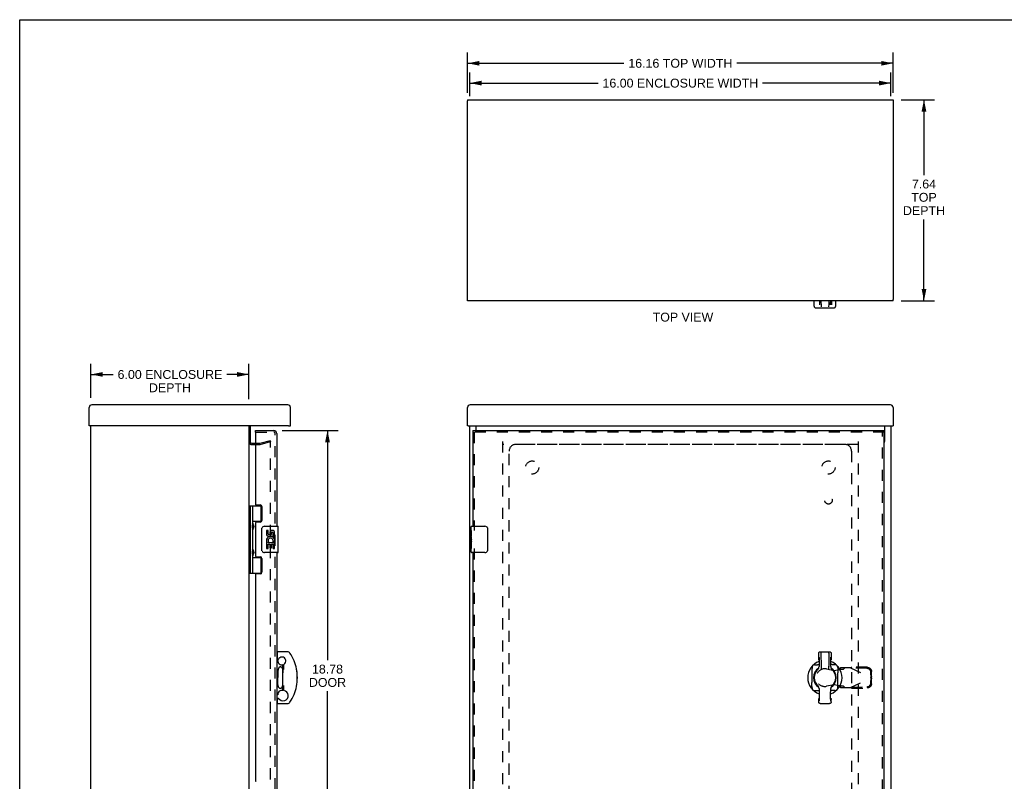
# Model space of a CAD drawing. Header units: inches. Extents: x 0 to 76.4, y 0 to 49.4.
# Tile 2 of 3: x 0 to 37.4, y 20.5 to 49.4. Entities that reach past the tile are written whole.
import ezdxf

# ---------------------------------------------------------------- set-up
doc = ezdxf.new("R2010")
doc.units = ezdxf.units.IN
doc.header["$LTSCALE"] = 4.202247
doc.header["$MEASUREMENT"] = 0
doc.linetypes.add('HIDDEN', pattern=[0.2, 0.1, -0.1])
doc.layers.get('0').update_dxf_attribs({"linetype": 'CONTINUOUS'})
for name, color, linetype in [('DEFAULT_2', 8, 'HIDDEN'), ('DIMENSIONS', 7, 'CONTINUOUS'), ('DOOR_ASSEMBLY', 7, 'CONTINUOUS'), ('SUBPANEL', 7, 'CONTINUOUS')]:
    doc.layers.add(name, color=color, linetype=linetype)
doc.styles.get("Standard").update_dxf_attribs({"font": 'arial.ttf'})
doc.dimstyles.new('DIMSTYLE_1', dxfattribs={"dimtxt": 0.337079, "dimasz": 0.449438, "dimexe": 0.09, "dimexo": 0.07, "dimgap": 0.0375, "dimtad": 0, "dimtih": 1, "dimtoh": 1, "dimzin": 4, "dimdsep": 46, "dimtxsty": 'Standard', "dimblk": '_FILLED', "dimblk1": '_FILLED', "dimblk2": '_FILLED', "dimcen": 0.09, "dimadec": 3, "dimazin": 1, "dimtfac": 1, "dimtdec": 3, "dimtofl": 0, "dimtmove": 0, "dimatfit": 3, "dimldrblk": '_FILLED', "dimfxl": 0, "dimtolj": 1, "dimtzin": 4, "dimarcsym": 0})

# ---------------------------------------------------------------- blocks, each defined once
blk = doc.blocks.new('_FILLED')
at = {"color": 0, "linetype": 'ByBlock'}
blk.add_solid([(0, 0), (-1, 0.2), (-1, -0.2)], dxfattribs=at)
blk = doc.blocks.new('*D1')
at = {"layer": 'DIMENSIONS', "color": 2, "linetype": 'Continuous'}
for p, q in [((33.48, 46.398), (34.745, 46.398)), ((34.341, 46.398), (34.341, 43.533)), ((34.341, 38.756), (34.341, 41.848)), ((33.48, 38.756), (34.745, 38.756))]:
    blk.add_line(p, q, dxfattribs=at)
at = {"layer": 'DIMENSIONS', "color": 2, "linetype": 'Continuous', "xscale": 0.4494382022, "yscale": 0.4494382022, "zscale": 0.4494382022}
for p, rotation in [((34.341, 46.398), 90), ((34.341, 38.756), 270)]:
    blk.add_blockref('_FILLED', p, dxfattribs=dict(at, rotation=rotation))
at = {"layer": 'DIMENSIONS', "color": 2, "linetype": 'Continuous', "insert": (34.341, 43.364), "char_height": 0.3371, "width": 1.59267, "attachment_point": 2, "line_spacing_factor": 0.9}
blk.add_mtext('7.64\\PTOP\\PDEPTH', dxfattribs=at)
blk = doc.blocks.new('*D2')
at = {"layer": 'DIMENSIONS', "color": 2, "linetype": 'Continuous'}
for p, q in [((17.088, 46.527), (17.088, 47.433)), ((33.088, 46.527), (33.088, 47.433)), ((17.088, 47.028), (21.967, 47.028)), ((33.088, 47.028), (28.208, 47.028))]:
    blk.add_line(p, q, dxfattribs=at)
at = {"layer": 'DIMENSIONS', "color": 2, "linetype": 'Continuous', "xscale": 0.4494382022, "yscale": 0.4494382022, "zscale": 0.4494382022, "rotation": 180}
blk.add_blockref('_FILLED', (17.088, 47.028), dxfattribs=at)
at = {"layer": 'DIMENSIONS', "color": 2, "linetype": 'Continuous', "xscale": 0.4494382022, "yscale": 0.4494382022, "zscale": 0.4494382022}
blk.add_blockref('_FILLED', (33.088, 47.028), dxfattribs=at)
at = {"layer": 'DIMENSIONS', "color": 2, "linetype": 'Continuous', "insert": (25.088, 47.197), "char_height": 0.33708, "width": 5.90452, "attachment_point": 2, "line_spacing_factor": 0.9}
blk.add_mtext('16.00 ENCLOSURE WIDTH', dxfattribs=at)
blk = doc.blocks.new('*D3')
at = {"layer": 'DIMENSIONS', "color": 2, "linetype": 'Continuous'}
for p, q in [((17.01, 46.665), (17.01, 48.186)), ((33.166, 46.665), (33.166, 48.186)), ((17.01, 47.781), (22.947, 47.781)), ((33.166, 47.781), (27.228, 47.781))]:
    blk.add_line(p, q, dxfattribs=at)
at = {"layer": 'DIMENSIONS', "color": 2, "linetype": 'Continuous', "xscale": 0.4494382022, "yscale": 0.4494382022, "zscale": 0.4494382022, "rotation": 180}
blk.add_blockref('_FILLED', (17.01, 47.781), dxfattribs=at)
at = {"layer": 'DIMENSIONS', "color": 2, "linetype": 'Continuous', "xscale": 0.4494382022, "yscale": 0.4494382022, "zscale": 0.4494382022}
blk.add_blockref('_FILLED', (33.166, 47.781), dxfattribs=at)
at = {"layer": 'DIMENSIONS', "color": 2, "linetype": 'Continuous', "insert": (25.088, 47.95), "char_height": 0.33708, "width": 3.9447, "attachment_point": 2, "line_spacing_factor": 0.9}
blk.add_mtext('16.16 TOP WIDTH', dxfattribs=at)
blk = doc.blocks.new('*D13')
at = {"layer": 'DIMENSIONS', "color": 2, "linetype": 'Continuous'}
for p, q in [((9.963, 33.831), (12.094, 33.831)), ((11.689, 33.831), (11.689, 25.103)), ((11.689, 15.051), (11.689, 23.923)), ((9.963, 15.051), (12.094, 15.051))]:
    blk.add_line(p, q, dxfattribs=at)
at = {"layer": 'DIMENSIONS', "color": 2, "linetype": 'Continuous', "xscale": 0.4494382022, "yscale": 0.4494382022, "zscale": 0.4494382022}
for p, rotation in [((11.689, 33.831), 90), ((11.689, 15.051), 270)]:
    blk.add_blockref('_FILLED', p, dxfattribs=dict(at, rotation=rotation))
at = {"layer": 'DIMENSIONS', "color": 2, "linetype": 'Continuous', "insert": (11.689, 24.934), "char_height": 0.3371, "width": 1.41097, "attachment_point": 2, "line_spacing_factor": 0.9}
blk.add_mtext('18.78\\PDOOR', dxfattribs=at)
blk = doc.blocks.new('*D15')
at = {"layer": 'DIMENSIONS', "color": 2, "linetype": 'Continuous'}
for p, q in [((2.707, 35.068), (2.707, 36.364)), ((8.707, 35.02), (8.707, 36.364)), ((2.707, 35.96), (3.552, 35.96)), ((8.707, 35.96), (7.862, 35.96))]:
    blk.add_line(p, q, dxfattribs=at)
at = {"layer": 'DIMENSIONS', "color": 2, "linetype": 'Continuous', "xscale": 0.4494382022, "yscale": 0.4494382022, "zscale": 0.4494382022, "rotation": 180}
blk.add_blockref('_FILLED', (2.707, 35.96), dxfattribs=at)
at = {"layer": 'DIMENSIONS', "color": 2, "linetype": 'Continuous', "xscale": 0.4494382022, "yscale": 0.4494382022, "zscale": 0.4494382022}
blk.add_blockref('_FILLED', (8.707, 35.96), dxfattribs=at)
at = {"layer": 'DIMENSIONS', "color": 2, "linetype": 'Continuous', "insert": (5.707, 36.128), "char_height": 0.33708, "width": 3.97227, "attachment_point": 2, "line_spacing_factor": 0.9}
blk.add_mtext('6.00 ENCLOSURE\\PDEPTH', dxfattribs=at)

msp = doc.modelspace()

# ---------------------------------------------------------------- linework, layer by layer
at = {"color": 7, "linetype": 'Continuous'}
for p, q in [((0, 0), (0, 49.438)), ((0, 49.438), (76.404, 49.438)), ((17.01, 46.398), (17.01, 46.35)), ((33.166, 46.398), (33.166, 46.35)), ((17.01, 38.756), (17.01, 38.804)), ((33.166, 38.756), (33.166, 38.804)), ((2.687, 34.003), (2.639, 34.003)), ((2.687, 34.023), (2.687, 34.003)), ((10.233, 34.003), (10.233, 34.023)), ((10.233, 34.003), (10.281, 34.003)), ((17.03, 34.003), (17.01, 34.003)), ((33.146, 34.003), (33.166, 34.003)), ((8.755, 33.41), (8.755, 33.395))]:
    msp.add_line(p, q, dxfattribs=at)
at = {"color": 3, "linetype": 'Continuous'}
for p, q in [((17.01, 46.398), (33.166, 46.398)), ((17.01, 38.804), (17.01, 46.35)), ((33.166, 46.35), (33.166, 38.804)), ((33.166, 38.756), (17.01, 38.756)), ((10.186, 34.801), (2.734, 34.801)), ((33.071, 34.801), (17.104, 34.801)), ((2.639, 34.003), (2.639, 34.707)), ((10.281, 34.003), (10.281, 34.707)), ((17.01, 34.003), (17.01, 34.707)), ((33.166, 34.707), (33.166, 34.003)), ((2.707, 14.801), (2.707, 34.003)), ((10.213, 34.003), (2.707, 34.003)), ((8.707, 34.003), (8.707, 14.801)), ((8.755, 34.003), (8.755, 33.412)), ((17.03, 34.003), (33.146, 34.003)), ((17.088, 14.801), (17.088, 34.003)), ((17.328, 34.003), (17.328, 33.831)), ((32.848, 33.412), (32.848, 34.003)), ((33.088, 34.003), (33.088, 14.801))]:
    msp.add_line(p, q, dxfattribs=at)
for centre, radius, start, end in [((2.734, 34.707), 0.0948, 90, 180), ((10.186, 34.707), 0.0948, 0, 90), ((17.104, 34.707), 0.0948, 90, 180), ((33.071, 34.707), 0.0948, 0, 90), ((2.707, 34.023), 0.02, 180, 270), ((10.213, 34.023), 0.02, 270, 360), ((8.802, 33.396), 0.0468, 180, 270), ((32.785, 33.412), 0.0625, 313.0776, 360)]:
    msp.add_arc(centre, radius, start, end, dxfattribs=at)
at = {"layer": 'DEFAULT_2', "color": 8, "linetype": 'HIDDEN'}
for p, q in [((8.802, 33.349), (9.111, 33.349)), ((8.802, 33.301), (9.111, 33.301)), ((9.118, 33.35), (9.507, 33.455)), ((9.13, 33.304), (9.52, 33.408)), ((9.507, 33.455), (9.52, 33.408)), ((9.52, 15.533), (9.52, 33.418)), ((18.338, 33.418), (18.338, 15.533)), ((31.838, 33.301), (18.338, 33.301)), ((31.838, 33.418), (31.838, 15.533))]:
    msp.add_line(p, q, dxfattribs=at)
for centre, radius, start, end in [((8.802, 33.396), 0.0948, 180, 270), ((9.111, 33.374), 0.025, 270, 285), ((9.111, 33.374), 0.073, 270, 285)]:
    msp.add_arc(centre, radius, start, end, dxfattribs=at)
at = {"layer": 'DOOR_ASSEMBLY', "color": 7, "linetype": 'Continuous'}
for p, q in [((30.168, 38.553), (30.168, 38.756)), ((30.367, 38.756), (30.368, 38.727)), ((30.368, 38.727), (30.37, 38.697)), ((30.37, 38.697), (30.37, 38.692)), ((30.37, 38.692), (30.372, 38.665)), ((30.372, 38.665), (30.373, 38.636)), ((30.373, 38.636), (30.373, 38.631)), ((30.373, 38.631), (30.375, 38.609)), ((30.721, 38.544), (30.72, 38.526)), ((30.732, 38.756), (30.727, 38.653)), ((30.788, 38.756), (30.781, 38.609)), ((30.782, 38.641), (30.781, 38.609)), ((30.783, 38.649), (30.782, 38.641)), ((30.784, 38.67), (30.783, 38.649)), ((30.786, 38.711), (30.784, 38.677)), ((30.784, 38.677), (30.784, 38.67)), ((30.787, 38.737), (30.786, 38.711)), ((30.788, 38.756), (30.787, 38.737)), ((30.838, 38.601), (30.844, 38.756)), ((30.987, 38.553), (30.987, 38.756)), ((30.228, 38.493), (30.928, 38.493)), ((8.95, 33.771), (8.95, 33.831)), ((8.97, 33.771), (8.95, 33.771)), ((17.203, 33.831), (17.203, 33.771)), ((32.828, 33.831), (32.828, 33.771)), ((8.707, 30.971), (9.191, 30.971)), ((8.746, 30.971), (8.746, 28.412)), ((8.845, 30.971), (8.845, 30.284)), ((9.165, 30.38), (9.165, 30.971)), ((8.845, 30.38), (9.192, 30.38)), ((9.134, 30.371), (9.134, 30.349)), ((9.134, 30.371), (9.185, 30.371)), ((8.845, 30.083), (8.845, 29.3)), ((8.862, 30.255), (8.862, 30.253)), ((8.862, 30.113), (8.862, 30.253)), ((8.862, 30.113), (8.862, 30.112)), ((9.195, 29.291), (9.195, 30.091)), ((9.295, 30.191), (9.805, 30.191)), ((9.37, 30.037), (9.37, 29.901)), ((9.433, 30.037), (9.37, 30.037)), ((9.433, 29.901), (9.433, 30.037)), ((9.498, 29.963), (9.498, 29.894)), ((9.559, 29.901), (9.559, 29.943)), ((9.622, 29.807), (9.622, 29.943)), ((9.682, 29.807), (9.682, 29.963)), ((9.82, 29.206), (9.82, 30.176)), ((17.143, 30.032), (17.143, 30.176)), ((17.143, 29.954), (17.143, 30.029)), ((17.152, 29.974), (17.143, 29.974)), ((17.143, 29.943), (17.143, 29.954)), ((17.143, 29.807), (17.143, 29.943)), ((17.153, 29.807), (17.153, 29.963)), ((17.158, 30.191), (17.668, 30.191)), ((17.768, 30.091), (17.768, 29.291)), ((9.37, 29.576), (9.37, 29.346)), ((9.389, 29.576), (9.37, 29.576)), ((9.423, 29.576), (9.45, 29.595)), ((9.423, 29.576), (9.682, 29.576)), ((9.614, 29.612), (9.672, 29.587)), ((9.622, 29.807), (9.682, 29.807)), ((9.682, 29.623), (9.682, 29.676)), ((9.682, 29.346), (9.682, 29.576)), ((17.143, 29.777), (17.143, 29.807)), ((17.143, 29.807), (17.153, 29.807)), ((17.146, 29.744), (17.143, 29.744)), ((17.143, 29.612), (17.152, 29.612)), ((17.143, 29.576), (17.153, 29.576)), ((17.153, 29.623), (17.153, 29.676)), ((17.153, 29.346), (17.153, 29.576)), ((8.862, 29.271), (8.862, 29.269)), ((8.862, 29.129), (8.862, 29.269)), ((9.805, 29.191), (9.295, 29.191)), ((9.37, 29.346), (9.433, 29.346)), ((9.433, 29.346), (9.433, 29.513)), ((9.433, 29.513), (9.498, 29.513)), ((9.498, 29.513), (9.498, 29.377)), ((9.498, 29.377), (9.559, 29.377)), ((9.559, 29.377), (9.559, 29.513)), ((9.559, 29.513), (9.622, 29.513)), ((9.622, 29.346), (9.622, 29.513)), ((9.622, 29.346), (9.682, 29.346)), ((17.143, 29.346), (17.143, 29.513)), ((17.143, 29.513), (17.153, 29.513)), ((17.143, 29.206), (17.143, 29.346)), ((17.143, 29.346), (17.153, 29.346)), ((17.668, 29.191), (17.158, 29.191)), ((8.845, 29.099), (8.845, 28.412)), ((8.845, 29.002), (9.192, 29.002)), ((8.862, 29.129), (8.862, 29.128)), ((9.134, 29.034), (9.134, 29.011)), ((9.185, 29.011), (9.134, 29.011)), ((9.165, 28.412), (9.165, 29.002)), ((8.707, 28.412), (9.191, 28.412)), ((9.803, 25.093), (9.76, 25.093)), ((10.166, 25.426), (9.795, 25.426)), ((9.795, 25.121), (9.795, 25.426)), ((9.795, 25.121), (9.821, 25.121)), ((10.265, 25.373), (10.265, 25.373)), ((30.341, 25.367), (30.341, 25.121)), ((30.341, 25.121), (30.357, 25.121)), ((30.4, 25.426), (30.755, 25.426)), ((30.798, 25.121), (30.814, 25.121)), ((30.814, 25.367), (30.814, 25.121)), ((9.996, 23.947), (9.996, 24.935)), ((10.032, 24.851), (9.996, 24.851)), ((10.032, 24.744), (10.032, 24.946)), ((30.302, 24.744), (30.314, 24.756)), ((30.354, 24.946), (30.354, 24.861)), ((30.801, 24.861), (30.801, 24.946)), ((30.831, 24.769), (30.842, 24.756)), ((30.842, 24.756), (30.853, 24.744)), ((30.084, 24.621), (30.084, 24.262)), ((31.072, 24.262), (31.072, 24.621)), ((10.032, 24.032), (9.996, 24.032)), ((10.032, 23.953), (10.032, 24.139)), ((30.314, 24.127), (30.302, 24.139)), ((30.324, 24.114), (30.314, 24.127)), ((30.347, 23.948), (30.355, 23.948)), ((30.354, 24.022), (30.354, 23.953)), ((30.354, 23.953), (30.355, 23.949)), ((30.808, 23.948), (30.801, 23.948)), ((30.802, 23.953), (30.802, 24.022)), ((30.853, 24.139), (30.842, 24.127)), ((9.803, 23.79), (9.76, 23.79)), ((9.834, 23.654), (9.795, 23.654)), ((9.795, 23.516), (9.795, 23.654)), ((30.342, 23.654), (30.361, 23.654)), ((30.342, 23.516), (30.342, 23.654)), ((30.795, 23.654), (30.814, 23.654)), ((30.814, 23.516), (30.814, 23.654)), ((9.795, 23.457), (9.795, 23.516)), ((9.795, 23.457), (10.166, 23.457)), ((30.401, 23.457), (30.755, 23.457))]:
    msp.add_line(p, q, dxfattribs=at)
at = {"layer": 'DOOR_ASSEMBLY', "color": 3, "linetype": 'Continuous'}
for p, q in [((8.95, 33.831), (9.648, 33.831)), ((8.95, 33.751), (8.95, 31.033)), ((9.76, 33.719), (9.76, 30.191)), ((17.203, 33.831), (32.828, 33.831)), ((17.203, 33.771), (17.203, 30.191)), ((32.828, 15.111), (32.828, 33.771)), ((8.981, 31.002), (9.137, 31.002)), ((9.2, 30.939), (9.2, 30.412)), ((8.95, 30.318), (8.95, 29.065)), ((9.137, 30.349), (8.981, 30.349)), ((9.76, 29.191), (9.76, 19.691)), ((17.203, 29.191), (17.203, 19.691)), ((8.981, 29.034), (9.137, 29.034)), ((9.2, 28.971), (9.2, 28.444)), ((8.95, 28.35), (8.95, 20.533)), ((9.137, 28.381), (8.981, 28.381))]:
    msp.add_line(p, q, dxfattribs=at)
at = {"layer": 'DOOR_ASSEMBLY', "color": 8, "linetype": 'HIDDEN'}
for p, q in [((8.97, 33.771), (9.648, 33.771)), ((9.7, 15.163), (9.7, 33.719)), ((32.828, 33.771), (17.203, 33.771)), ((17.263, 33.771), (17.263, 30.036)), ((32.768, 15.111), (32.768, 33.771)), ((17.263, 29.346), (17.263, 19.536)), ((30.638, 24.771), (30.932, 24.717)), ((30.932, 24.717), (31.129, 24.755)), ((31.174, 24.815), (31.133, 24.769)), ((31.133, 24.769), (31.288, 24.769)), ((31.548, 24.815), (31.174, 24.815)), ((31.288, 24.769), (31.329, 24.815)), ((31.548, 24.815), (32.336, 24.441)), ((31.576, 24.802), (31.596, 24.844)), ((32.167, 24.792), (31.576, 24.802)), ((32.187, 24.834), (31.596, 24.844)), ((32.349, 24.486), (32.346, 24.679)), ((31.548, 24.067), (32.336, 24.441)), ((32.329, 24.444), (32.326, 24.637)), ((32.326, 24.245), (32.329, 24.438)), ((32.349, 24.486), (32.329, 24.444)), ((32.329, 24.438), (32.349, 24.397)), ((32.34, 24.457), (32.336, 24.441)), ((32.346, 24.204), (32.349, 24.397)), ((32.349, 24.486), (32.347, 24.479)), ((30.932, 24.166), (30.638, 24.112)), ((31.129, 24.128), (30.932, 24.166)), ((31.288, 24.113), (31.133, 24.113)), ((31.133, 24.113), (31.174, 24.067)), ((31.174, 24.067), (31.548, 24.067)), ((31.329, 24.067), (31.288, 24.113)), ((31.576, 24.081), (32.167, 24.091)), ((31.596, 24.039), (31.576, 24.081)), ((31.596, 24.039), (32.187, 24.049))]:
    msp.add_line(p, q, dxfattribs=at)
at = {"layer": 'DOOR_ASSEMBLY', "color": 7, "linetype": 'Continuous'}
for points in [[(30.168, 38.552), (30.168, 38.549), (30.169, 38.542), (30.171, 38.535), (30.173, 38.528), (30.177, 38.522), (30.181, 38.516), (30.185, 38.511), (30.191, 38.506), (30.197, 38.502), (30.203, 38.499), (30.21, 38.496), (30.217, 38.494), (30.224, 38.493), (30.227, 38.493)], [(30.423, 38.756), (30.425, 38.729), (30.427, 38.689), (30.43, 38.62)], [(30.43, 38.62), (30.432, 38.591), (30.435, 38.526)], [(30.727, 38.653), (30.725, 38.62), (30.721, 38.544)], [(30.928, 38.493), (30.932, 38.493), (30.939, 38.494), (30.946, 38.496), (30.952, 38.499), (30.959, 38.502), (30.965, 38.506), (30.97, 38.511), (30.975, 38.516), (30.979, 38.522), (30.982, 38.528), (30.985, 38.535), (30.986, 38.542), (30.987, 38.549), (30.987, 38.552)], [(8.845, 30.327), (8.846, 30.319), (8.848, 30.309), (8.851, 30.299), (8.855, 30.288), (8.859, 30.276), (8.864, 30.264), (8.869, 30.253), (8.874, 30.241), (8.878, 30.23), (8.882, 30.218), (8.885, 30.207), (8.887, 30.195), (8.887, 30.183), (8.887, 30.172), (8.885, 30.16), (8.882, 30.149), (8.878, 30.137), (8.874, 30.126), (8.869, 30.114), (8.864, 30.103), (8.859, 30.091), (8.855, 30.079), (8.851, 30.068), (8.848, 30.058), (8.846, 30.048), (8.845, 30.04)], [(9.195, 30.091), (9.195, 30.098), (9.196, 30.104), (9.197, 30.11), (9.198, 30.116), (9.2, 30.122), (9.202, 30.128)], [(17.143, 30.032), (17.143, 30.029), (17.143, 30.025), (17.144, 30.02), (17.145, 30.014), (17.147, 30.007), (17.148, 29.999), (17.15, 29.991), (17.151, 29.982)], [(17.151, 29.982), (17.152, 29.973), (17.153, 29.963)], [(17.761, 30.128), (17.763, 30.122), (17.765, 30.116), (17.766, 30.11), (17.767, 30.104), (17.767, 30.098), (17.768, 30.091)], [(17.143, 29.777), (17.143, 29.769), (17.144, 29.762), (17.144, 29.753), (17.145, 29.745)], [(17.143, 29.513), (17.143, 29.637), (17.143, 29.64), (17.143, 29.774)], [(17.145, 29.745), (17.147, 29.736), (17.148, 29.727), (17.149, 29.718), (17.15, 29.709), (17.151, 29.7), (17.152, 29.692), (17.152, 29.684), (17.153, 29.676)], [(17.153, 29.623), (17.152, 29.617), (17.152, 29.611), (17.151, 29.605), (17.151, 29.599), (17.15, 29.593), (17.15, 29.587)], [(8.845, 29.343), (8.846, 29.335), (8.848, 29.325), (8.851, 29.315), (8.855, 29.304), (8.859, 29.292), (8.864, 29.28), (8.869, 29.269), (8.874, 29.257), (8.878, 29.246), (8.882, 29.234), (8.885, 29.223), (8.887, 29.211), (8.887, 29.199), (8.887, 29.188), (8.885, 29.176), (8.882, 29.165), (8.878, 29.153), (8.874, 29.142), (8.869, 29.13), (8.864, 29.119), (8.859, 29.107), (8.855, 29.095), (8.851, 29.084), (8.848, 29.074), (8.846, 29.064), (8.845, 29.056)], [(9.202, 29.255), (9.2, 29.261), (9.198, 29.267), (9.197, 29.273), (9.196, 29.279), (9.195, 29.285), (9.195, 29.291)], [(17.768, 29.291), (17.767, 29.285), (17.767, 29.279), (17.766, 29.273), (17.765, 29.267), (17.763, 29.261), (17.761, 29.255)], [(30.341, 25.367), (30.342, 25.374), (30.343, 25.382), (30.346, 25.389), (30.349, 25.396), (30.354, 25.403), (30.359, 25.408), (30.364, 25.413), (30.371, 25.418), (30.378, 25.421), (30.385, 25.424), (30.393, 25.425), (30.4, 25.426)], [(30.343, 25.121), (30.343, 25.135), (30.343, 25.149), (30.344, 25.162), (30.344, 25.174), (30.345, 25.185), (30.345, 25.195), (30.346, 25.203), (30.347, 25.21), (30.348, 25.216), (30.348, 25.22), (30.349, 25.222), (30.35, 25.223)], [(30.35, 25.223), (30.351, 25.223), (30.352, 25.22), (30.352, 25.216), (30.353, 25.211), (30.354, 25.205), (30.354, 25.197), (30.355, 25.187), (30.356, 25.177), (30.356, 25.166), (30.357, 25.153), (30.357, 25.14), (30.357, 25.126), (30.358, 25.112), (30.358, 25.097), (30.358, 25.082), (30.358, 25.067), (30.358, 25.052), (30.358, 25.038), (30.357, 25.023), (30.357, 25.01), (30.357, 24.997), (30.356, 24.984), (30.356, 24.973), (30.355, 24.963), (30.354, 24.954), (30.354, 24.946)], [(30.42, 25.426), (30.42, 25.425), (30.42, 25.423), (30.421, 25.421), (30.421, 25.417), (30.421, 25.412), (30.422, 25.406), (30.422, 25.399), (30.422, 25.391), (30.422, 25.382), (30.422, 25.373)], [(30.422, 25.373), (30.425, 25.303), (30.427, 25.232), (30.429, 25.159), (30.43, 25.085), (30.432, 25.009), (30.433, 24.931), (30.434, 24.853), (30.435, 24.773)], [(30.733, 25.373), (30.73, 25.303), (30.728, 25.232), (30.727, 25.159), (30.725, 25.085), (30.724, 25.009), (30.722, 24.931), (30.721, 24.853), (30.72, 24.773)], [(30.733, 25.373), (30.733, 25.382), (30.733, 25.391), (30.733, 25.399), (30.733, 25.406), (30.734, 25.412), (30.734, 25.417), (30.734, 25.421), (30.735, 25.423), (30.735, 25.425), (30.735, 25.426)], [(30.755, 25.426), (30.762, 25.425), (30.77, 25.424), (30.777, 25.421), (30.784, 25.418), (30.791, 25.414), (30.796, 25.408), (30.802, 25.403), (30.806, 25.396), (30.809, 25.389), (30.812, 25.382), (30.813, 25.374), (30.814, 25.367)], [(30.801, 24.946), (30.801, 24.954), (30.8, 24.963), (30.8, 24.973), (30.799, 24.984), (30.799, 24.997), (30.798, 25.01), (30.798, 25.023), (30.798, 25.038), (30.798, 25.052), (30.797, 25.067), (30.797, 25.082), (30.797, 25.097), (30.798, 25.112), (30.798, 25.126), (30.798, 25.14), (30.799, 25.153), (30.799, 25.166), (30.799, 25.177), (30.8, 25.187), (30.801, 25.197), (30.801, 25.205), (30.802, 25.211), (30.803, 25.217), (30.804, 25.22), (30.804, 25.223), (30.805, 25.223)], [(30.805, 25.223), (30.806, 25.223), (30.807, 25.22), (30.808, 25.216), (30.808, 25.211), (30.809, 25.203), (30.81, 25.195), (30.81, 25.185), (30.811, 25.174), (30.811, 25.162), (30.812, 25.149), (30.812, 25.135), (30.812, 25.121)], [(9.87, 24.847), (9.865, 24.843), (9.861, 24.838), (9.856, 24.833), (9.851, 24.828), (9.847, 24.822), (9.842, 24.816), (9.838, 24.809), (9.834, 24.802), (9.83, 24.794), (9.826, 24.785), (9.823, 24.775), (9.82, 24.765), (9.816, 24.754), (9.814, 24.742), (9.811, 24.73), (9.809, 24.716), (9.807, 24.701), (9.806, 24.685), (9.804, 24.668), (9.804, 24.65), (9.803, 24.631), (9.803, 24.612), (9.803, 24.589)], [(9.87, 24.847), (9.874, 24.849), (9.877, 24.852), (9.88, 24.853), (9.883, 24.855), (9.886, 24.856), (9.889, 24.857), (9.892, 24.858), (9.895, 24.859), (9.898, 24.859), (9.901, 24.859), (9.904, 24.859), (9.907, 24.859), (9.91, 24.859), (9.913, 24.858), (9.916, 24.857), (9.919, 24.856), (9.921, 24.855), (9.924, 24.853), (9.927, 24.852), (9.931, 24.85), (9.934, 24.847), (9.937, 24.845), (9.94, 24.842), (9.943, 24.838), (9.947, 24.835), (9.95, 24.83)], [(9.95, 24.83), (9.954, 24.826), (9.957, 24.82), (9.96, 24.815), (9.964, 24.809), (9.967, 24.802), (9.97, 24.795), (9.973, 24.787), (9.976, 24.778), (9.979, 24.769), (9.982, 24.76), (9.984, 24.75), (9.987, 24.739), (9.989, 24.727), (9.991, 24.714), (9.992, 24.701), (9.994, 24.687), (9.995, 24.672), (9.996, 24.656), (9.996, 24.639), (9.996, 24.621)], [(30.068, 24.847), (30.07, 24.849), (30.072, 24.852), (30.073, 24.853), (30.075, 24.855), (30.077, 24.856), (30.078, 24.857), (30.079, 24.858), (30.081, 24.859), (30.082, 24.859), (30.083, 24.859), (30.084, 24.859), (30.085, 24.859), (30.085, 24.859), (30.086, 24.858), (30.087, 24.857), (30.088, 24.856), (30.088, 24.855), (30.089, 24.853), (30.089, 24.852), (30.09, 24.85), (30.09, 24.847), (30.091, 24.845), (30.091, 24.842), (30.091, 24.838), (30.091, 24.835), (30.091, 24.83)], [(30.089, 24.787), (30.088, 24.769), (30.088, 24.76), (30.087, 24.75), (30.087, 24.739), (30.086, 24.727), (30.085, 24.714), (30.085, 24.701), (30.085, 24.687), (30.084, 24.672), (30.084, 24.656), (30.084, 24.639), (30.084, 24.621)], [(30.091, 24.83), (30.091, 24.826), (30.091, 24.82), (30.091, 24.815), (30.09, 24.809), (30.09, 24.802), (30.09, 24.795), (30.089, 24.787)], [(30.189, 24.928), (30.185, 24.928), (30.181, 24.928), (30.177, 24.928), (30.174, 24.929), (30.172, 24.929), (30.17, 24.929), (30.167, 24.93), (30.166, 24.93), (30.164, 24.931), (30.163, 24.931), (30.162, 24.932), (30.161, 24.933), (30.161, 24.934), (30.16, 24.935), (30.16, 24.935), (30.16, 24.936), (30.16, 24.937), (30.16, 24.939), (30.161, 24.94), (30.162, 24.941), (30.163, 24.943), (30.164, 24.944), (30.166, 24.946), (30.168, 24.948), (30.17, 24.949), (30.172, 24.952)], [(30.189, 24.928), (30.193, 24.928), (30.199, 24.928), (30.204, 24.928), (30.211, 24.929), (30.217, 24.929), (30.225, 24.929), (30.232, 24.93), (30.25, 24.931)], [(30.25, 24.931), (30.259, 24.931), (30.27, 24.932), (30.281, 24.933), (30.292, 24.933), (30.305, 24.934), (30.318, 24.934), (30.332, 24.935), (30.347, 24.935), (30.354, 24.935)], [(30.314, 24.756), (30.324, 24.769), (30.333, 24.783), (30.34, 24.797), (30.346, 24.813), (30.35, 24.828), (30.353, 24.845), (30.354, 24.861)], [(30.801, 24.861), (30.798, 24.864), (30.795, 24.867), (30.791, 24.87), (30.788, 24.873), (30.784, 24.876), (30.781, 24.879)], [(30.923, 24.93), (30.906, 24.931), (30.896, 24.931), (30.886, 24.932), (30.875, 24.933), (30.863, 24.933), (30.851, 24.934), (30.837, 24.934), (30.823, 24.935), (30.808, 24.935), (30.801, 24.935)], [(30.801, 24.861), (30.802, 24.845), (30.805, 24.829), (30.809, 24.813), (30.815, 24.797), (30.822, 24.783), (30.831, 24.769)], [(30.967, 24.928), (30.962, 24.928), (30.957, 24.928), (30.951, 24.928), (30.945, 24.929), (30.938, 24.929), (30.931, 24.929), (30.923, 24.93)], [(30.983, 24.952), (30.986, 24.949), (30.988, 24.948), (30.99, 24.946), (30.991, 24.944), (30.993, 24.943), (30.994, 24.941), (30.994, 24.94), (30.995, 24.939), (30.995, 24.937), (30.996, 24.936), (30.995, 24.935), (30.995, 24.935), (30.995, 24.934), (30.994, 24.933), (30.993, 24.932), (30.992, 24.931), (30.991, 24.931), (30.99, 24.93), (30.988, 24.93), (30.986, 24.929), (30.984, 24.929), (30.981, 24.929), (30.978, 24.928), (30.975, 24.928), (30.971, 24.928), (30.967, 24.928)], [(31.064, 24.83), (31.064, 24.835), (31.064, 24.838), (31.065, 24.842), (31.065, 24.845), (31.065, 24.847), (31.066, 24.85), (31.066, 24.852), (31.067, 24.853), (31.067, 24.855), (31.068, 24.856), (31.068, 24.857), (31.069, 24.858), (31.07, 24.859), (31.071, 24.859), (31.072, 24.859), (31.073, 24.859), (31.074, 24.859), (31.075, 24.859), (31.076, 24.858), (31.077, 24.857), (31.079, 24.856), (31.08, 24.855), (31.082, 24.853), (31.084, 24.852), (31.086, 24.849), (31.088, 24.847)], [(31.064, 24.83), (31.064, 24.826), (31.064, 24.82), (31.065, 24.815), (31.065, 24.809), (31.065, 24.802), (31.066, 24.795), (31.066, 24.787), (31.067, 24.769)], [(31.067, 24.769), (31.068, 24.76), (31.068, 24.75), (31.069, 24.739), (31.069, 24.727), (31.07, 24.714), (31.07, 24.701), (31.071, 24.687), (31.071, 24.672), (31.071, 24.656), (31.072, 24.639), (31.072, 24.621)], [(9.803, 24.589), (9.803, 24.571), (9.803, 24.549)], [(9.803, 24.549), (9.803, 24.506), (9.803, 24.485), (9.803, 24.463), (9.804, 24.441)], [(9.803, 24.377), (9.803, 24.398), (9.803, 24.42), (9.804, 24.441)], [(9.803, 24.293), (9.803, 24.312), (9.803, 24.334), (9.803, 24.377)], [(9.87, 24.036), (9.865, 24.04), (9.861, 24.045), (9.856, 24.05), (9.851, 24.055), (9.847, 24.061), (9.842, 24.067), (9.838, 24.074), (9.834, 24.081), (9.83, 24.089), (9.826, 24.098), (9.823, 24.108), (9.82, 24.118), (9.816, 24.129), (9.814, 24.141), (9.811, 24.153), (9.809, 24.167), (9.807, 24.182), (9.806, 24.198), (9.804, 24.215), (9.804, 24.233), (9.803, 24.251), (9.803, 24.271), (9.803, 24.293)], [(9.95, 24.052), (9.947, 24.048), (9.944, 24.045), (9.94, 24.041), (9.937, 24.038), (9.934, 24.036), (9.931, 24.033), (9.928, 24.031), (9.924, 24.029), (9.921, 24.028), (9.919, 24.027), (9.916, 24.026), (9.913, 24.025), (9.91, 24.024), (9.907, 24.024), (9.904, 24.024), (9.901, 24.024), (9.898, 24.024), (9.895, 24.024), (9.892, 24.025), (9.889, 24.026), (9.886, 24.027), (9.883, 24.028), (9.88, 24.029), (9.877, 24.031), (9.874, 24.034), (9.87, 24.036)], [(9.95, 24.052), (9.954, 24.057), (9.957, 24.062), (9.96, 24.068), (9.964, 24.074), (9.967, 24.081), (9.97, 24.088), (9.973, 24.096), (9.976, 24.104), (9.979, 24.113), (9.982, 24.123), (9.984, 24.133), (9.987, 24.144), (9.989, 24.156), (9.991, 24.169), (9.992, 24.182), (9.994, 24.196), (9.995, 24.211), (9.996, 24.227), (9.996, 24.244), (9.996, 24.262)], [(30.091, 24.052), (30.091, 24.048), (30.091, 24.045), (30.091, 24.041), (30.091, 24.038), (30.09, 24.036), (30.09, 24.033), (30.089, 24.031), (30.089, 24.029), (30.088, 24.028), (30.088, 24.027), (30.087, 24.026), (30.086, 24.025), (30.085, 24.024), (30.085, 24.024), (30.084, 24.024), (30.083, 24.024), (30.082, 24.024), (30.081, 24.024), (30.079, 24.025), (30.078, 24.026), (30.077, 24.027), (30.075, 24.028), (30.073, 24.029), (30.072, 24.031), (30.07, 24.034), (30.068, 24.036)], [(30.088, 24.113), (30.088, 24.123), (30.087, 24.133), (30.087, 24.144), (30.086, 24.156), (30.085, 24.169), (30.085, 24.182), (30.085, 24.196), (30.084, 24.211), (30.084, 24.227), (30.084, 24.244), (30.084, 24.262)], [(30.091, 24.052), (30.091, 24.057), (30.091, 24.062), (30.091, 24.068), (30.09, 24.074), (30.09, 24.081), (30.09, 24.088), (30.089, 24.096), (30.088, 24.113)], [(30.172, 23.931), (30.17, 23.933), (30.168, 23.935), (30.166, 23.937), (30.164, 23.939), (30.163, 23.94), (30.162, 23.942), (30.161, 23.943), (30.16, 23.944), (30.16, 23.945), (30.16, 23.946), (30.16, 23.947), (30.16, 23.948), (30.161, 23.949), (30.161, 23.95), (30.162, 23.951), (30.163, 23.951), (30.164, 23.952), (30.166, 23.953), (30.167, 23.953), (30.169, 23.954), (30.172, 23.954), (30.174, 23.954), (30.177, 23.955), (30.181, 23.955), (30.185, 23.955), (30.189, 23.955)], [(30.189, 23.955), (30.193, 23.955), (30.199, 23.955), (30.204, 23.954), (30.211, 23.954), (30.217, 23.954), (30.225, 23.953), (30.232, 23.953)], [(30.232, 23.953), (30.25, 23.952), (30.259, 23.951), (30.27, 23.951), (30.281, 23.95), (30.292, 23.95), (30.305, 23.949), (30.318, 23.949), (30.332, 23.948), (30.347, 23.948)], [(30.354, 24.022), (30.353, 24.038), (30.351, 24.054), (30.346, 24.07), (30.34, 24.086), (30.333, 24.1), (30.324, 24.114)], [(30.355, 23.949), (30.356, 23.943), (30.357, 23.935), (30.358, 23.925), (30.359, 23.913), (30.36, 23.9), (30.36, 23.886), (30.361, 23.871), (30.361, 23.855), (30.362, 23.837), (30.362, 23.819), (30.362, 23.8), (30.363, 23.78), (30.363, 23.761), (30.363, 23.741), (30.363, 23.721), (30.362, 23.703), (30.362, 23.685), (30.362, 23.668), (30.361, 23.651), (30.36, 23.636), (30.36, 23.622), (30.359, 23.609), (30.358, 23.597), (30.357, 23.587), (30.357, 23.578), (30.356, 23.571), (30.354, 23.566), (30.353, 23.562), (30.352, 23.561)], [(30.803, 23.562), (30.802, 23.563), (30.801, 23.565), (30.8, 23.57), (30.799, 23.577), (30.799, 23.585), (30.798, 23.595), (30.797, 23.606), (30.796, 23.62), (30.795, 23.634), (30.795, 23.65), (30.794, 23.667), (30.794, 23.685), (30.793, 23.703), (30.793, 23.722), (30.793, 23.741), (30.793, 23.76), (30.793, 23.78), (30.793, 23.799), (30.794, 23.819), (30.794, 23.837), (30.794, 23.855), (30.795, 23.871), (30.795, 23.887), (30.796, 23.901), (30.797, 23.914), (30.798, 23.925), (30.799, 23.935), (30.8, 23.943)], [(30.8, 23.943), (30.801, 23.949), (30.802, 23.953)], [(30.842, 24.127), (30.831, 24.114), (30.823, 24.1), (30.815, 24.086), (30.809, 24.07), (30.805, 24.054), (30.803, 24.038), (30.802, 24.022)], [(30.906, 23.952), (30.896, 23.951), (30.886, 23.951), (30.875, 23.95), (30.863, 23.95), (30.851, 23.949), (30.837, 23.949), (30.823, 23.948), (30.808, 23.948)], [(30.967, 23.955), (30.962, 23.955), (30.957, 23.955), (30.951, 23.954), (30.945, 23.954), (30.938, 23.954), (30.931, 23.953), (30.923, 23.953), (30.906, 23.952)], [(30.967, 23.955), (30.971, 23.955), (30.975, 23.955), (30.978, 23.955), (30.981, 23.954), (30.984, 23.954), (30.986, 23.954), (30.988, 23.953), (30.99, 23.953), (30.991, 23.952), (30.992, 23.951), (30.993, 23.951), (30.994, 23.95), (30.995, 23.949), (30.995, 23.948), (30.995, 23.947), (30.996, 23.946), (30.995, 23.945), (30.995, 23.944), (30.994, 23.943), (30.994, 23.942), (30.993, 23.94), (30.991, 23.939), (30.99, 23.937), (30.988, 23.935), (30.986, 23.933), (30.983, 23.931)], [(31.064, 24.052), (31.064, 24.057), (31.064, 24.062), (31.065, 24.068), (31.065, 24.074), (31.065, 24.081), (31.066, 24.088), (31.066, 24.096)], [(31.088, 24.036), (31.086, 24.034), (31.084, 24.031), (31.082, 24.029), (31.08, 24.028), (31.079, 24.027), (31.077, 24.026), (31.076, 24.025), (31.075, 24.024), (31.074, 24.024), (31.073, 24.024), (31.072, 24.024), (31.071, 24.024), (31.07, 24.024), (31.069, 24.025), (31.068, 24.026), (31.068, 24.027), (31.067, 24.028), (31.067, 24.029), (31.066, 24.031), (31.066, 24.033), (31.065, 24.035), (31.065, 24.038), (31.065, 24.041), (31.064, 24.044), (31.064, 24.048), (31.064, 24.052)], [(31.066, 24.096), (31.067, 24.113), (31.068, 24.123), (31.068, 24.133), (31.069, 24.144), (31.069, 24.156), (31.07, 24.169), (31.07, 24.182), (31.071, 24.196), (31.071, 24.211), (31.071, 24.227), (31.072, 24.244), (31.072, 24.262)], [(30.352, 23.561), (30.351, 23.563), (30.35, 23.566), (30.349, 23.571), (30.348, 23.577), (30.347, 23.586), (30.347, 23.597), (30.346, 23.609), (30.345, 23.623), (30.344, 23.638), (30.344, 23.654)], [(30.812, 23.654), (30.811, 23.638), (30.811, 23.623), (30.81, 23.609), (30.809, 23.597), (30.808, 23.586), (30.807, 23.578), (30.806, 23.571), (30.805, 23.566), (30.804, 23.563), (30.803, 23.562)], [(30.401, 23.457), (30.393, 23.458), (30.386, 23.459), (30.378, 23.462), (30.371, 23.465), (30.365, 23.469), (30.359, 23.474), (30.354, 23.48), (30.35, 23.487), (30.346, 23.494), (30.344, 23.501), (30.342, 23.508), (30.342, 23.516)], [(30.814, 23.516), (30.814, 23.509), (30.812, 23.501), (30.81, 23.494), (30.806, 23.487), (30.802, 23.48), (30.797, 23.475), (30.791, 23.469), (30.785, 23.465), (30.778, 23.462), (30.77, 23.459), (30.763, 23.458), (30.755, 23.457)]]:
    msp.add_lwpolyline(points, dxfattribs=at)
at = {"layer": 'DOOR_ASSEMBLY', "color": 8, "linetype": 'HIDDEN'}
for points in [[(31.129, 24.755), (31.145, 24.756), (31.161, 24.757), (31.176, 24.758), (31.192, 24.759), (31.206, 24.76), (31.22, 24.761), (31.233, 24.762), (31.244, 24.763), (31.255, 24.764), (31.265, 24.765), (31.273, 24.766), (31.279, 24.767), (31.284, 24.768), (31.288, 24.769)], [(31.133, 24.769), (31.133, 24.767), (31.132, 24.765), (31.131, 24.762), (31.131, 24.76), (31.13, 24.757), (31.129, 24.755)], [(31.548, 24.815), (31.556, 24.82), (31.564, 24.825), (31.572, 24.83), (31.58, 24.834), (31.588, 24.839), (31.596, 24.844)], [(32.326, 24.637), (32.325, 24.652), (32.322, 24.667), (32.318, 24.682), (32.313, 24.696), (32.306, 24.709), (32.298, 24.722), (32.289, 24.734), (32.278, 24.746), (32.267, 24.756), (32.254, 24.765), (32.241, 24.773), (32.227, 24.779), (32.212, 24.785), (32.198, 24.789), (32.182, 24.791), (32.167, 24.792)], [(32.187, 24.834), (32.202, 24.833), (32.217, 24.83), (32.232, 24.826), (32.247, 24.821), (32.261, 24.814), (32.274, 24.806), (32.286, 24.797), (32.298, 24.787), (32.308, 24.776), (32.318, 24.764), (32.326, 24.751), (32.333, 24.737), (32.338, 24.723), (32.342, 24.709), (32.345, 24.694), (32.346, 24.679)], [(32.336, 24.441), (32.34, 24.426), (32.342, 24.419)], [(32.347, 24.479), (32.342, 24.464), (32.34, 24.457)], [(32.342, 24.419), (32.347, 24.404), (32.349, 24.397)], [(31.288, 24.113), (31.284, 24.115), (31.279, 24.116), (31.273, 24.117), (31.265, 24.118), (31.255, 24.119), (31.244, 24.12), (31.233, 24.121), (31.22, 24.122), (31.206, 24.123), (31.192, 24.124), (31.176, 24.125), (31.161, 24.126), (31.145, 24.127), (31.129, 24.128)], [(31.129, 24.128), (31.13, 24.126), (31.131, 24.123), (31.131, 24.121), (31.132, 24.118), (31.133, 24.116), (31.133, 24.113)], [(31.596, 24.039), (31.588, 24.044), (31.58, 24.048), (31.572, 24.053), (31.564, 24.058), (31.556, 24.063), (31.548, 24.067)], [(32.167, 24.091), (32.182, 24.092), (32.198, 24.094), (32.212, 24.098), (32.227, 24.104), (32.241, 24.11), (32.254, 24.118), (32.267, 24.127), (32.278, 24.137), (32.289, 24.149), (32.298, 24.161), (32.306, 24.174), (32.313, 24.187), (32.318, 24.201), (32.322, 24.216), (32.325, 24.23), (32.326, 24.245)], [(32.346, 24.204), (32.345, 24.189), (32.342, 24.174), (32.338, 24.16), (32.333, 24.146), (32.326, 24.132), (32.318, 24.119), (32.308, 24.107), (32.298, 24.096), (32.286, 24.086), (32.274, 24.076), (32.261, 24.069), (32.247, 24.062), (32.232, 24.057), (32.217, 24.053), (32.202, 24.05), (32.187, 24.049)]]:
    msp.add_lwpolyline(points, dxfattribs=at)
at = {"layer": 'DOOR_ASSEMBLY', "color": 3, "linetype": 'Continuous'}
for centre, radius, start, end in [((8.97, 33.751), 0.02, 90, 180), ((9.648, 33.719), 0.112, 0, 90), ((8.981, 31.033), 0.031, 180, 270), ((9.137, 30.939), 0.063, 0, 90), ((8.981, 30.318), 0.031, 90, 180), ((9.137, 30.412), 0.063, 270, 360), ((8.981, 29.065), 0.031, 180, 270), ((9.137, 28.971), 0.063, 0, 90), ((9.137, 28.444), 0.063, 270, 360), ((8.981, 28.35), 0.031, 90, 180), ((8.981, 20.533), 0.031, 180, 270)]:
    msp.add_arc(centre, radius, start, end, dxfattribs=at)
at = {"layer": 'DOOR_ASSEMBLY', "color": 8, "linetype": 'HIDDEN'}
for centre, radius, start, end in [((9.648, 33.719), 0.052, 0, 90), ((30.578, 24.441), 0.335, 79.673, 280.327)]:
    msp.add_arc(centre, radius, start, end, dxfattribs=at)
at = {"layer": 'DOOR_ASSEMBLY', "color": 7, "linetype": 'Continuous'}
for centre, radius, start, end in [((8.772, 30.253), 0.09, 0.672, 35.1877), ((8.772, 30.113), 0.09, 324.8123, 359.328), ((9.295, 30.091), 0.1, 90, 158.8004), ((9.59, 29.943), 0.0943, 71.7267, 167.4338), ((9.59, 29.943), 0.0314, 0, 180.0485), ((9.59, 29.943), 0.0943, 12.5402, 71.701), ((9.805, 30.176), 0.015, 0, 90), ((17.158, 30.176), 0.015, 90, 180), ((17.668, 30.091), 0.1, 21.1999, 90), ((9.465, 29.901), 0.0943, 180, 360), ((9.524, 29.649), 0.154, 161.4199, 206.1963), ((9.528, 29.649), 0.157, 9.7031, 161.8791), ((9.528, 29.649), 0.157, 205.737, 207.8532), ((9.465, 29.901), 0.0314, 180, 261.2295), ((9.528, 29.649), 0.0943, 336.5966, 215.1122), ((9.464, 29.906), 0.0362, 263.4285, 341.7628), ((9.528, 29.649), 0.157, 336.5966, 350.2969), ((8.772, 29.269), 0.09, 0.672, 35.1877), ((9.295, 29.291), 0.1, 201.205, 270), ((9.805, 29.206), 0.015, 270, 360), ((17.158, 29.206), 0.015, 180, 270), ((17.668, 29.291), 0.1, 270, 338.8001), ((8.772, 29.129), 0.09, 324.8123, 359.328), ((9.95, 25.076), 0.148, 173.262, 288.1798), ((9.961, 25.076), 0.148, 298.4562, 162.2398), ((10.166, 25.308), 0.118, 33.3356, 90), ((10.166, 25.308), 0.118, 33.3603, 90), ((8.851, 24.441), 1.693, 11.3005, 33.3705), ((8.851, 24.441), 1.693, 11.2985, 33.3689), ((30.578, 24.441), 0.652, 109.7432, 250.6647), ((30.578, 24.441), 0.652, 289.3547, 70.2774), ((8.851, 24.441), 1.693, 348.7086, 11.3013), ((8.851, 24.442), 1.693, 354.207, 11.2955), ((30.578, 24.441), 0.433, 122.787, 237.2314), ((30.578, 24.441), 0.413, 128.3795, 231.7097), ((30.578, 24.441), 0.409, 129.1063, 230.9159), ((30.578, 24.441), 0.433, 302.787, 57.2315), ((30.578, 24.441), 0.413, 308.3795, 51.7101), ((30.578, 24.441), 0.409, 309.1062, 50.9162), ((9.95, 23.807), 0.148, 71.8202, 186.738), ((10.001, 23.758), 0.197, 211.9669, 80.966), ((8.851, 24.441), 1.693, 326.6365, 348.7078), ((10.166, 23.575), 0.118, 270, 326.6644)]:
    msp.add_arc(centre, radius, start, end, dxfattribs=at)
for centre, major_axis, ratio, start_param, end_param in [((8.934, 30.183), (0, 0.188), 0.5625, 1.007189, 2.134404), ((17.343, 29.609), (0.2, 0), 0.432808, 3.141593, 3.403409), ((8.934, 29.199), (0, 0.188), 0.5625, 1.007189, 2.134404)]:
    msp.add_ellipse(centre, major_axis=major_axis, ratio=ratio, start_param=start_param, end_param=end_param, dxfattribs=at)
at = {"layer": 'SUBPANEL', "color": 8, "linetype": 'HIDDEN'}
for p, q in [((31.338, 33.301), (18.838, 33.301)), ((18.588, 16.551), (18.588, 33.051)), ((31.588, 33.051), (31.588, 16.551))]:
    msp.add_line(p, q, dxfattribs=at)
for centre, radius in [((19.463, 32.426), 0.25), ((30.713, 32.426), 0.25), ((30.713, 31.176), 0.141)]:
    msp.add_circle(centre, radius, dxfattribs=at)
for centre, start, end in [((18.838, 33.051), 90, 180), ((31.338, 33.051), 0, 90)]:
    msp.add_arc(centre, 0.25, start, end, dxfattribs=at)

# ---------------------------------------------------------------- texts
at = {"layer": 'DIMENSIONS', "color": 2, "linetype": 'Continuous', "insert": (25.188, 38.306), "char_height": 0.3371, "width": 2.2969, "attachment_point": 2, "line_spacing_factor": 0.9}
msp.add_mtext('TOP VIEW', dxfattribs=at)

# ---------------------------------------------------------------- dimensions: what is measured, and where the dimension line sits
at = {"layer": 'DIMENSIONS', "color": 2, "linetype": 'Continuous'}
for base, p1, p2, angle, text, picture, middle in [((17.01, 47.781), (33.166, 46.595), (17.01, 46.595), 180, '<> TOP WIDTH', '*D3', (25.088, 47.781)), ((34.341, 38.756), (33.41, 46.398), (33.41, 38.756), 270, '<>\\PTOP\\PDEPTH', '*D1', (34.341, 42.69)), ((11.689, 33.831), (9.893, 15.051), (9.893, 33.831), 90, '<>\\PDOOR', '*D13', (11.689, 24.513))]:
    dim = msp.add_linear_dim(base=base, p1=p1, p2=p2, angle=angle, text=text, dimstyle='DIMSTYLE_1', dxfattribs=at)
    dim.commit()
    dim.dimension.update_dxf_attribs({"geometry": picture, "text_midpoint": middle, "dimtype": 160})
for base, p1, p2, text, picture, middle in [((33.088, 47.028), (17.088, 46.457), (33.088, 46.457), '<> ENCLOSURE WIDTH', '*D2', (25.088, 47.028)), ((8.707, 35.96), (2.707, 34.998), (8.707, 34.95), '<> ENCLOSURE\\PDEPTH', '*D15', (5.707, 35.707))]:
    dim = msp.add_linear_dim(base=base, p1=p1, p2=p2, text=text, dimstyle='DIMSTYLE_1', dxfattribs=at)
    dim.commit()
    dim.dimension.update_dxf_attribs({"geometry": picture, "text_midpoint": middle, "dimtype": 160})

doc.saveas('drawing.dxf')
